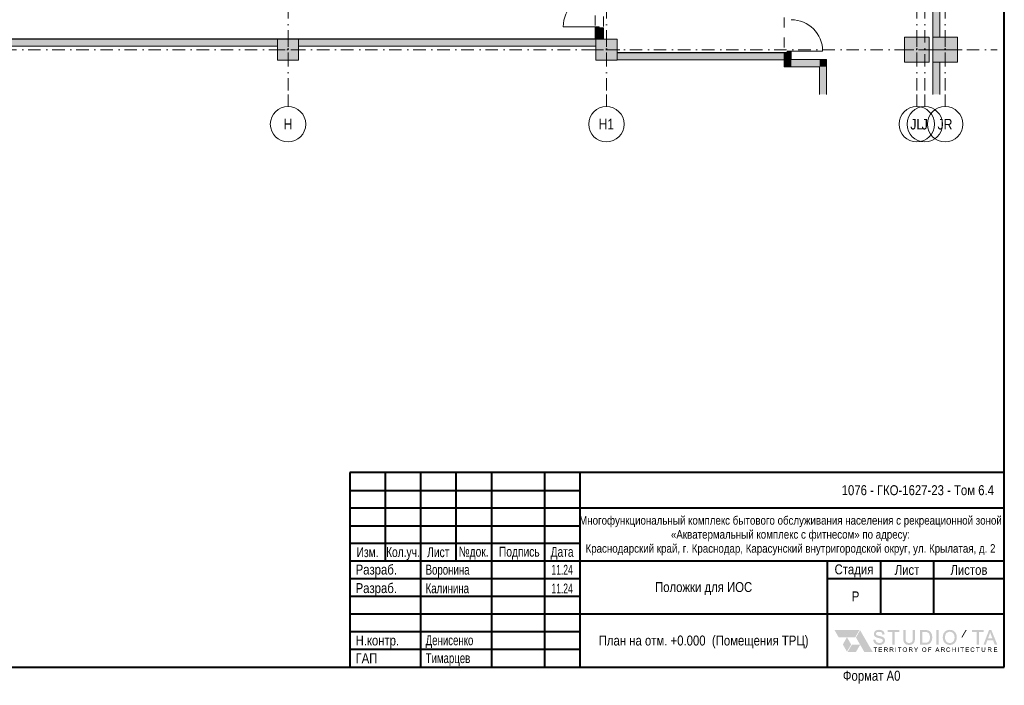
# Model space of a CAD drawing. Header units: millimetres. Extents: x 0 to 1184, y 0 to 836.
# Tile 54 of 66: x 906 to 1184, y 0 to 188. Entities that reach past the tile are written whole.
import ezdxf
from ezdxf.xclip import XClip

# ---------------------------------------------------------------- set-up
doc = ezdxf.new("R2010")
doc.units = ezdxf.units.MM
doc.header["$MEASUREMENT"] = 0
doc.header["$XCLIPFRAME"] = 0
doc.linetypes.add('Штриховая', pattern=[5.644444, 2.822222, -2.822222])
doc.linetypes.add('Штрихпунктирная', pattern=[6.702778, 3.527778, -1.763889, 0, -1.411111])
for name, color, linetype in [('1._1-й этаж (9)_2_Элемент Модели - Оси', 7, 'Continuous'), ('Конструктив - ГКЛ', 7, 'Continuous'), ('Конструктив - Колонны', 7, 'Continuous'), ('Конструктив - Стены Блок 200 нов', 7, 'Continuous'), ('Конструктив - Стены Внутр сущ.', 7, 'Continuous'), ('Элемент Модели - Зона', 7, 'Continuous'), ('Элемент Модели - Оси', 7, 'Continuous')]:
    doc.layers.add(name, color=color, linetype=linetype)
doc.styles.add('СГЕНЕРИР_СТИЛЬ_1', font='txt')

# ---------------------------------------------------------------- blocks, each defined once
blk = doc.blocks.new('Чертеж_1_2', base_point=(-278.48, 193.25))
at = {"layer": '1._1-й этаж (9)_2_Элемент Модели - Оси', "color": 7, "linetype": 'Штрихпунктирная', "lineweight": 15}
for p, q in [((981.52, 166.93), (981.52, 163.5)), ((1071.52, 166.93), (1071.52, 163.5)), ((1159.27, 166.93), (1159.27, 163.5)), ((1161.52, 166.93), (1161.52, 163.5)), ((1167.27, 166.93), (1167.27, 163.5))]:
    blk.add_line(p, q, dxfattribs=at)
at = {"layer": '1._1-й этаж (9)_2_Элемент Модели - Оси', "color": 7, "linetype": 'Continuous', "lineweight": 15}
for centre in [(981.52, 158.5), (1071.52, 158.5), (1159.27, 158.5), (1161.52, 158.5), (1167.27, 158.5)]:
    blk.add_circle(centre, 5, dxfattribs=at)
at = {"layer": '1._1-й этаж (9)_2_Элемент Модели - Оси', "color": 7, "linetype": 'Continuous', "lineweight": 15, "char_height": 3, "attachment_point": 4, "style": 'СГЕНЕРИР_СТИЛЬ_1'}
for s, insert in [('\\A1;{\\pql;\\pt0;\\fArial Narrow|b0|i0|c204|p34;H}', (980.26, 158.52)), ('\\A1;{\\pql;\\pt0;\\fArial Narrow|b0|i0|c204|p34;H1}', (1069.3, 158.53)), ('\\A1;{\\pql;\\pt0;\\fArial Narrow|b0|i0|c204|p34;JL}', (1157.44, 158.49)), ('\\A1;{\\pql;\\pt0;\\fArial Narrow|b0|i0|c204|p34;J}', (1160.65, 158.49)), ('\\A1;{\\pql;\\pt0;\\fArial Narrow|b0|i0|c204|p34;JR}', (1165.14, 158.49))]:
    blk.add_mtext(s, dxfattribs=dict(at, insert=insert))
blk = doc.blocks.new('Чертеж_4_4', base_point=(-278.48, 89.56))
at = {"layer": 'Конструктив - ГКЛ', "linetype": 'Continuous', "lineweight": 0, "true_color": 0x000000}
for points in [[(1068.27, 182.68), (895.16, 182.68), (895.16, 182.56), (1068.27, 182.56)], [(1068.32, 182.68), (1068.52, 182.67), (1068.52, 182.68)], [(1068.32, 182.56), (1068.52, 182.56), (1068.52, 182.67), (1068.32, 182.68)], [(1074.57, 178.66), (1121.77, 178.66), (1121.77, 178.78), (1074.57, 178.78)]]:
    blk.add_hatch(color=18, dxfattribs=at).paths.add_polyline_path(points)
at = {"layer": 'Конструктив - Колонны', "linetype": 'Continuous', "lineweight": 0, "true_color": 0x000000}
for points in [[(978.52, 176.56), (984.52, 176.56), (984.52, 182.56), (978.52, 182.56)], [(1068.52, 176.56), (1074.52, 176.56), (1074.52, 182.56), (1068.52, 182.56)], [(1155.77, 176.06), (1162.77, 176.06), (1162.77, 183.06), (1155.77, 183.06)], [(1163.77, 176.06), (1170.77, 176.06), (1170.77, 183.06), (1163.77, 183.06)]]:
    blk.add_hatch(color=18, dxfattribs=at).paths.add_polyline_path(points)
at = {"layer": 'Конструктив - Стены Блок 200 нов', "linetype": 'Continuous', "lineweight": 0, "true_color": 0x000000}
for points in [[(1068.32, 185.56), (1069.47, 185.56), (1069.47, 186.06), (1068.32, 186.06)], [(1068.32, 182.68), (1068.52, 182.68), (1068.52, 185.56), (1068.32, 185.56)], [(1068.52, 185.56), (1068.52, 182.67), (1070.52, 182.57), (1070.52, 185.56), (1069.47, 185.56)], [(1070.72, 185.76), (1069.47, 185.76), (1069.47, 185.56), (1070.52, 185.56), (1070.72, 185.56)], [(1070.52, 185.56), (1070.52, 182.57), (1070.72, 182.56), (1070.72, 185.56)], [(1070.52, 182.57), (1068.52, 182.67), (1068.52, 182.56), (1070.52, 182.56)], [(1070.52, 182.57), (1070.52, 182.56), (1070.72, 182.56)]]:
    blk.add_hatch(color=18, dxfattribs=at).paths.add_polyline_path(points)
at = {"layer": 'Конструктив - Стены Внутр сущ.', "linetype": 'Continuous', "lineweight": 0, "true_color": 0x000000}
for points in [[(1163.77, 266.06), (1163.77, 183.06), (1165.77, 183.06), (1165.77, 266.06)], [(894.52, 180.56), (978.52, 180.56), (978.52, 182.56), (894.52, 182.56)], [(984.52, 180.56), (1068.52, 180.56), (1068.52, 182.56), (984.52, 182.56)], [(1074.52, 176.66), (1123.78, 176.66), (1123.78, 178.66), (1074.52, 178.66)], [(1121.77, 176.75), (1123.77, 176.75), (1123.77, 178.76), (1121.77, 178.76)], [(1123.77, 178.76), (1123.77, 179.16), (1122.62, 179.16), (1122.62, 178.76)], [(1123.77, 176.75), (1121.77, 174.75), (1123.77, 174.75)], [(1123.77, 176.75), (1121.77, 176.75), (1121.77, 174.75)], [(1123.77, 174.75), (1131.77, 174.75), (1131.77, 176.75), (1123.77, 176.75)], [(1131.77, 174.75), (1133.77, 174.75), (1133.77, 176.75)], [(1131.77, 174.75), (1133.77, 176.75), (1131.77, 176.75)], [(1165.77, 176.06), (1163.77, 176.06), (1163.77, 166.93), (1165.77, 166.93)], [(1131.77, 174.75), (1131.77, 166.93), (1133.77, 166.93), (1133.77, 174.75)]]:
    blk.add_hatch(color=18, dxfattribs=at).paths.add_polyline_path(points)
at = {"layer": 'Конструктив - ГКЛ', "color": 251, "linetype": 'Continuous', "lineweight": 20, "true_color": 0x575757}
for p, q in [((1068.52, 182.67), (1068.52, 182.56)), ((1068.52, 182.67), (1068.52, 182.56)), ((1070.52, 182.57), (1070.52, 182.56))]:
    blk.add_line(p, q, dxfattribs=at)
at = {"layer": 'Конструктив - ГКЛ', "color": 251, "linetype": 'Continuous', "lineweight": 20, "true_color": 0x575757, "flags": 128}
for points in [[(894.52, 182.56), (978.52, 182.56)], [(1068.27, 182.68), (895.16, 182.68)], [(984.52, 182.56), (1068.52, 182.56)], [(1074.52, 178.66), (1121.77, 178.66)], [(1121.77, 178.78), (1074.57, 178.78)]]:
    blk.add_lwpolyline(points, dxfattribs=at)
at = {"layer": 'Конструктив - ГКЛ', "color": 251, "linetype": 'Continuous', "lineweight": 5, "true_color": 0x575757, "flags": 128}
blk.add_lwpolyline([(1121.77, 178.71), (1121.77, 178.78)], dxfattribs=at)
at = {"layer": 'Конструктив - Колонны', "color": 251, "linetype": 'Continuous', "lineweight": 5, "true_color": 0x575757}
for p, q in [((1159.27, 180.36), (1159.27, 183.86)), ((1167.27, 180.36), (1167.27, 183.86)), ((981.52, 180.36), (981.52, 183.36)), ((1071.52, 180.36), (1071.52, 183.36)), ((980.72, 179.56), (977.72, 179.56)), ((981.52, 178.76), (981.52, 175.76)), ((982.32, 179.56), (985.32, 179.56)), ((1070.72, 179.56), (1067.72, 179.56)), ((1071.52, 178.76), (1071.52, 175.76)), ((1072.32, 179.56), (1075.32, 179.56)), ((1158.47, 179.56), (1154.97, 179.56)), ((1159.27, 178.76), (1159.27, 175.26)), ((1160.07, 179.56), (1163.57, 179.56)), ((1166.47, 179.56), (1162.97, 179.56)), ((1167.27, 178.76), (1167.27, 175.26)), ((1168.07, 179.56), (1171.57, 179.56))]:
    blk.add_line(p, q, dxfattribs=at)
at = {"layer": 'Конструктив - Колонны', "color": 251, "linetype": 'Continuous', "lineweight": 15, "true_color": 0x575757, "flags": 128}
for points in [[(978.52, 176.56), (984.52, 176.56), (984.52, 182.56), (978.52, 182.56)], [(1068.52, 176.56), (1074.52, 176.56), (1074.52, 182.56), (1068.52, 182.56)], [(1155.77, 176.06), (1162.77, 176.06), (1162.77, 183.06), (1155.77, 183.06)], [(1163.77, 176.06), (1170.77, 176.06), (1170.77, 183.06), (1163.77, 183.06)]]:
    blk.add_lwpolyline(points, close=True, dxfattribs=at)
at = {"layer": 'Конструктив - Колонны', "color": 251, "linetype": 'Continuous', "lineweight": 5, "true_color": 0x575757}
for p in [(981.52, 179.56), (1071.52, 179.56), (1159.27, 179.56), (1167.27, 179.56)]:
    blk.add_point(p, dxfattribs=at)
at = {"layer": 'Конструктив - Стены Блок 200 нов', "color": 251, "linetype": 'Continuous', "lineweight": 5, "true_color": 0x575757}
for p, q in [((1068.32, 186.06), (1059.32, 186.06)), ((1068.32, 185.56), (1068.32, 186.06)), ((1068.32, 186.06), (1069.47, 186.06)), ((1069.47, 185.56), (1068.32, 185.56)), ((1069.47, 186.06), (1069.47, 185.56))]:
    blk.add_line(p, q, dxfattribs=at)
at = {"layer": 'Конструктив - Стены Блок 200 нов', "color": 251, "linetype": 'Continuous', "lineweight": 20, "true_color": 0x575757}
for p, q in [((1068.32, 185.56), (1068.52, 185.56)), ((1068.32, 185.56), (1068.52, 185.56)), ((1068.32, 185.56), (1068.52, 185.56)), ((1068.52, 185.56), (1068.52, 182.68)), ((1068.52, 185.56), (1069.47, 185.56)), ((1068.52, 185.56), (1069.47, 185.56)), ((1068.52, 185.56), (1069.47, 185.56)), ((1069.47, 185.76), (1070.72, 185.76)), ((1069.47, 185.56), (1069.47, 185.76)), ((1069.47, 185.76), (1070.72, 185.76)), ((1070.52, 185.56), (1069.47, 185.56)), ((1070.52, 182.57), (1070.52, 185.56)), ((1070.72, 185.56), (1070.72, 185.76)), ((1070.72, 185.56), (1070.72, 185.76)), ((1068.52, 182.68), (1068.32, 182.68)), ((1068.52, 182.68), (1068.32, 182.68)), ((1068.52, 182.67), (1068.52, 182.68)), ((1068.52, 182.67), (1068.52, 182.68))]:
    blk.add_line(p, q, dxfattribs=at)
at = {"layer": 'Конструктив - Стены Блок 200 нов', "color": 251, "linetype": 'Continuous', "lineweight": 20, "true_color": 0x575757, "flags": 128}
for points in [[(1068.32, 185.56), (1068.32, 182.68)], [(1070.72, 182.56), (1070.72, 185.56)]]:
    blk.add_lwpolyline(points, dxfattribs=at)
at = {"layer": 'Конструктив - Стены Блок 200 нов', "color": 251, "linetype": 'Continuous', "lineweight": 5, "true_color": 0x575757}
blk.add_arc((1068.32, 186.06), 9, 90, 180, dxfattribs=at)
at = {"layer": 'Конструктив - Стены Внутр сущ.', "color": 251, "linetype": 'Continuous', "lineweight": 20, "true_color": 0x575757}
for p, q in [((1122.62, 178.76), (1121.77, 178.76)), ((1122.62, 178.76), (1121.77, 178.76)), ((1123.77, 178.76), (1122.62, 178.76)), ((1123.77, 178.76), (1122.62, 178.76)), ((1123.77, 178.76), (1122.62, 178.76))]:
    blk.add_line(p, q, dxfattribs=at)
at = {"layer": 'Конструктив - Стены Внутр сущ.', "color": 251, "linetype": 'Continuous', "lineweight": 5, "true_color": 0x575757}
for p, q in [((1123.77, 179.16), (1122.62, 179.16)), ((1122.62, 179.16), (1122.62, 178.76)), ((1122.62, 178.76), (1123.77, 178.76)), ((1123.77, 178.76), (1123.77, 179.16)), ((1123.77, 179.16), (1132.65, 179.16))]:
    blk.add_line(p, q, dxfattribs=at)
at = {"layer": 'Конструктив - Стены Внутр сущ.', "color": 251, "linetype": 'Continuous', "lineweight": 20, "true_color": 0x575757, "flags": 128}
for points in [[(1163.77, 266.06), (1163.77, 183.06)], [(1165.77, 183.06), (1165.77, 266.06)], [(978.52, 182.56), (894.52, 182.56)], [(1068.52, 182.56), (984.52, 182.56)], [(894.52, 180.56), (978.52, 180.56)], [(984.52, 180.56), (1068.52, 180.56)], [(1123.78, 178.66), (1074.52, 178.66)], [(1121.77, 178.76), (1121.77, 174.75)], [(1123.77, 176.75), (1123.77, 178.76)], [(1123.78, 176.66), (1123.78, 178.66)], [(1074.52, 176.66), (1123.78, 176.66)], [(1133.77, 176.75), (1123.77, 176.75)], [(1133.77, 176.75), (1133.77, 174.75)], [(1163.77, 176.06), (1163.77, 166.93)], [(1165.77, 166.93), (1165.77, 176.06)], [(1121.77, 174.75), (1123.77, 174.75)], [(1123.77, 174.75), (1131.77, 174.75)], [(1131.77, 174.75), (1131.77, 166.93)], [(1133.77, 166.93), (1133.77, 174.75)]]:
    blk.add_lwpolyline(points, dxfattribs=at)
at = {"layer": 'Конструктив - Стены Внутр сущ.', "color": 251, "linetype": 'Continuous', "lineweight": 5, "true_color": 0x575757}
blk.add_arc((1123.77, 179.16), 8.88, 0, 90, dxfattribs=at)
at = {"layer": 'Элемент Модели - Зона', "color": 7, "linetype": 'Штриховая', "lineweight": 15, "flags": 128}
for points in [[(894.72, 270.36), (894.72, 182.56), (978.52, 182.56), (984.52, 182.56), (1068.32, 182.56), (1068.32, 270.36), (984.52, 270.36), (984.52, 266.56), (978.52, 266.56), (978.52, 270.36)], [(1070.72, 182.56), (1074.52, 182.56), (1074.52, 178.66), (1121.77, 178.66), (1121.77, 197.76), (1131.77, 197.76), (1131.77, 270.36), (1074.52, 270.36), (1074.52, 266.56), (1070.72, 266.56)]]:
    blk.add_lwpolyline(points, close=True, dxfattribs=at)
at = {"layer": 'Элемент Модели - Оси', "color": 7, "linetype": 'Штрихпунктирная', "lineweight": 15}
for p, q in [((981.52, 831.39), (981.52, 166.93)), ((1071.52, 831.39), (1071.52, 166.93)), ((1159.27, 831.39), (1159.27, 166.93)), ((1161.52, 831.39), (1161.52, 166.93)), ((1167.27, 831.39), (1167.27, 166.93)), ((71.32, 179.56), (1182.02, 179.56))]:
    blk.add_line(p, q, dxfattribs=at)

msp = doc.modelspace()

# ---------------------------------------------------------------- hatches: boundary and pattern name
at = {"linetype": 'Continuous', "lineweight": 0, "true_color": 0x231f20}
for points in [[(1137.17, 13.47), (1141.87, 13.47), (1143.05, 15.5), (1136, 15.5)], [(1142.07, 13.4), (1144.42, 9.33), (1146.77, 9.33), (1143.25, 15.44)], [(1150.11, 13.15, 0.077258), (1149.88, 13.39, 0.059623), (1149.57, 13.58, 0.036105), (1149.22, 13.7, 0.014418), (1148.66, 13.84, -0.014773), (1148.33, 13.92, -0.021601), (1148.1, 14, -0.033899), (1147.95, 14.06, -0.057668), (1147.88, 14.12, -0.212638), (1147.73, 14.44, -0.120627), (1147.78, 14.66, -0.104067), (1147.94, 14.84, -0.061899), (1148.06, 14.91, -0.046724), (1148.21, 14.96, -0.060657), (1148.62, 15, -0.066992), (1149.01, 14.96, -0.105519), (1149.3, 14.82, -0.109647), (1149.47, 14.59, -0.085537), (1149.56, 14.27), (1149.56, 14.23), (1150.16, 14.27), (1150.16, 14.32, 0.136295), (1149.96, 14.98, 0.077934), (1149.72, 15.23, 0.070636), (1149.41, 15.42, 0.055008), (1149.03, 15.53, 0.045334), (1148.6, 15.57, 0.046215), (1148.2, 15.53, 0.052308), (1147.84, 15.43, 0.070764), (1147.53, 15.25, 0.080072), (1147.31, 15, 0.146072), (1147.13, 14.41, 0.142474), (1147.28, 13.88, 0.072182), (1147.46, 13.66, 0.059066), (1147.73, 13.49, 0.043706), (1148.04, 13.36, 0.019273), (1148.52, 13.23, -0.007675), (1148.97, 13.12, -0.024625), (1149.23, 13.03, -0.052577), (1149.44, 12.93, -0.083338), (1149.58, 12.81, -0.165933), (1149.68, 12.51, -0.156774), (1149.57, 12.19, -0.081422), (1149.44, 12.05, -0.062324), (1149.24, 11.95, -0.051377), (1149, 11.88, -0.041715), (1148.72, 11.86, -0.103134), (1148.12, 11.98, -0.061102), (1147.89, 12.11, -0.079964), (1147.73, 12.28, -0.067656), (1147.63, 12.49, -0.051181), (1147.57, 12.76), (1147.56, 12.8), (1146.98, 12.75), (1146.98, 12.71, 0.139815), (1147.21, 11.96, 0.147611), (1147.81, 11.46, 0.058477), (1148.23, 11.34, 0.043377), (1148.74, 11.3, 0.050265), (1149.16, 11.34, 0.056917), (1149.54, 11.46, 0.067148), (1149.86, 11.66, 0.074745), (1150.09, 11.92, 0.14483), (1150.28, 12.55, 0.149605)], [(1151.04, 15.5), (1151.04, 14.94), (1152.38, 14.94), (1152.38, 11.37), (1153, 11.37), (1153, 14.94), (1154.34, 14.94), (1154.34, 15.5)], [(1158.1, 15.5), (1158.1, 13.12, -0.023917), (1158.09, 12.78, -0.034404), (1158.04, 12.5, -0.05171), (1157.97, 12.28, -0.07789), (1157.86, 12.12, -0.071095), (1157.73, 12.01, -0.057493), (1157.54, 11.93, -0.043565), (1157.32, 11.88, -0.032634), (1157.06, 11.87, -0.057129), (1156.75, 11.9, -0.072737), (1156.5, 12, -0.173464), (1156.18, 12.36, -0.062519), (1156.11, 12.67, -0.031028), (1156.09, 13.12), (1156.09, 15.5), (1155.46, 15.5), (1155.46, 13.12, 0.037942), (1155.5, 12.54, 0.060357), (1155.62, 12.09, 0.171578), (1156.16, 11.5, 0.072637), (1156.58, 11.35, 0.052263), (1157.11, 11.3, 0.058866), (1157.64, 11.36, 0.080687), (1158.07, 11.53, 0.076581), (1158.39, 11.8, 0.084109), (1158.59, 12.13, 0.05589), (1158.69, 12.57, 0.035369), (1158.73, 13.12), (1158.73, 15.5)], [(1164.78, 11.37), (1165.41, 11.37), (1165.41, 15.5), (1164.78, 15.5)], [(1173.06, 15.5), (1171.88, 13.47), (1172.17, 13.47), (1173.35, 15.5)], [(1174.86, 15.5), (1174.86, 14.94), (1176.2, 14.94), (1176.2, 11.37), (1176.82, 11.37), (1176.82, 14.94), (1178.16, 14.94), (1178.16, 15.5)], [(1139.52, 13.47), (1138.35, 11.43), (1139.52, 9.39), (1140.7, 11.43)], [(1143.26, 11.37), (1140.9, 11.37), (1139.73, 9.33), (1142.08, 9.33)], [(1147.44, 9.33), (1147.61, 9.33), (1147.61, 10.44), (1148.02, 10.44), (1148.02, 10.59), (1147.03, 10.59), (1147.03, 10.44), (1147.44, 10.44)], [(1148.53, 9.33), (1149.47, 9.33), (1149.47, 9.48), (1148.7, 9.48), (1148.7, 9.91), (1149.39, 9.91), (1149.39, 10.05), (1148.7, 10.05), (1148.7, 10.44), (1149.44, 10.44), (1149.44, 10.59), (1148.53, 10.59)], [(1153.26, 10.59), (1153.26, 9.33), (1153.43, 9.33), (1153.43, 10.59)], [(1154.34, 9.33), (1154.51, 9.33), (1154.51, 10.44), (1154.92, 10.44), (1154.92, 10.59), (1153.93, 10.59), (1153.93, 10.44), (1154.34, 10.44)], [(1158.96, 9.33), (1159.13, 9.33), (1159.13, 9.86), (1159.63, 10.59), (1159.44, 10.59), (1159.19, 10.22, 0.014233), (1159.06, 10, 0.016501), (1158.93, 10.21), (1158.68, 10.59), (1158.48, 10.59), (1158.96, 9.86)], [(1162.52, 9.33), (1162.69, 9.33), (1162.69, 9.9), (1163.28, 9.9), (1163.28, 10.05), (1162.69, 10.05), (1162.69, 10.44), (1163.37, 10.44), (1163.37, 10.59), (1162.52, 10.59)], [(1168.56, 9.77, -0.072247), (1168.51, 9.63, -0.0939), (1168.43, 9.53, -0.174904), (1168.19, 9.45, -0.135756), (1167.98, 9.51, -0.165976), (1167.83, 9.69, -0.093463), (1167.78, 9.97, -0.081661), (1167.82, 10.21, -0.157684), (1167.96, 10.4, -0.156085), (1168.2, 10.47, -0.162852), (1168.41, 10.4, -0.090032), (1168.48, 10.32, -0.064709), (1168.54, 10.2), (1168.7, 10.24, 0.162834), (1168.52, 10.51, 0.087311), (1168.38, 10.58, 0.073628), (1168.2, 10.61, 0.125967), (1167.9, 10.53, 0.150056), (1167.69, 10.31, 0.119323), (1167.61, 9.97, 0.100347), (1167.68, 9.63, 0.149664), (1167.87, 9.39, 0.082903), (1168.02, 9.33, 0.06128), (1168.2, 9.31, 0.169116), (1168.53, 9.42, 0.089756), (1168.65, 9.55, 0.073148), (1168.72, 9.73)], [(1169.27, 9.33), (1169.43, 9.33), (1169.43, 9.92), (1170.09, 9.92), (1170.09, 9.33), (1170.25, 9.33), (1170.25, 10.59), (1170.09, 10.59), (1170.09, 10.07), (1169.43, 10.07), (1169.43, 10.59), (1169.27, 10.59)], [(1170.89, 10.59), (1170.89, 9.33), (1171.06, 9.33), (1171.06, 10.59)], [(1172, 9.33), (1172.17, 9.33), (1172.17, 10.44), (1172.59, 10.44), (1172.59, 10.59), (1171.59, 10.59), (1171.59, 10.44), (1172, 10.44)], [(1173.09, 9.33), (1174.03, 9.33), (1174.03, 9.48), (1173.26, 9.48), (1173.26, 9.91), (1173.95, 9.91), (1173.95, 10.05), (1173.26, 10.05), (1173.26, 10.44), (1174, 10.44), (1174, 10.59), (1173.09, 10.59)], [(1175.4, 9.77, -0.072247), (1175.35, 9.63, -0.0939), (1175.27, 9.53, -0.174904), (1175.03, 9.45, -0.135756), (1174.82, 9.51, -0.165976), (1174.68, 9.69, -0.093463), (1174.63, 9.97, -0.081661), (1174.67, 10.21, -0.157684), (1174.8, 10.4, -0.156085), (1175.05, 10.47, -0.162852), (1175.26, 10.4, -0.090032), (1175.33, 10.32, -0.064709), (1175.38, 10.2), (1175.55, 10.24, 0.162834), (1175.37, 10.51, 0.087285), (1175.22, 10.58, 0.073653), (1175.05, 10.61, 0.125967), (1174.75, 10.53, 0.150056), (1174.53, 10.31, 0.119004), (1174.46, 9.97, 0.100347), (1174.52, 9.63, 0.149664), (1174.72, 9.39, 0.082903), (1174.86, 9.33, 0.06128), (1175.05, 9.31, 0.169116), (1175.38, 9.42, 0.089756), (1175.49, 9.55, 0.073148), (1175.57, 9.73)], [(1176.43, 9.33), (1176.59, 9.33), (1176.59, 10.44), (1177.01, 10.44), (1177.01, 10.59), (1176.01, 10.59), (1176.01, 10.44), (1176.43, 10.44)], [(1178.43, 10.59), (1178.43, 9.86, -0.059879), (1178.41, 9.66, -0.128931), (1178.35, 9.54, -0.128048), (1178.24, 9.48, -0.077069), (1178.09, 9.46, -0.129485), (1177.91, 9.5, -0.17163), (1177.8, 9.62, -0.062469), (1177.78, 9.72, -0.031322), (1177.77, 9.86), (1177.77, 10.59), (1177.6, 10.59), (1177.6, 9.86, 0.037896), (1177.62, 9.68, 0.061219), (1177.65, 9.55, 0.172102), (1177.81, 9.37, 0.072757), (1177.94, 9.33, 0.05189), (1178.1, 9.31, 0.058363), (1178.26, 9.33, 0.081909), (1178.39, 9.38, 0.1634), (1178.55, 9.56, 0.056571), (1178.58, 9.69, 0.035367), (1178.59, 9.86), (1178.59, 10.59)], [(1181.06, 9.33), (1182, 9.33), (1182, 9.48), (1181.23, 9.48), (1181.23, 9.91), (1181.92, 9.91), (1181.92, 10.05), (1181.23, 10.05), (1181.23, 10.44), (1181.97, 10.44), (1181.97, 10.59), (1181.06, 10.59)]]:
    msp.add_hatch(color=250, dxfattribs=at).paths.add_polyline_path(points)
h = msp.add_hatch(color=250, dxfattribs=at)
h.paths.add_polyline_path([(1161.62, 15.5), (1160.18, 15.5), (1160.18, 11.37), (1161.69, 11.37, 0.026399), (1162.04, 11.38, 0.033428), (1162.35, 11.44, 0.03985), (1162.62, 11.52, 0.048439), (1162.84, 11.65, 0.048872), (1163.04, 11.81, 0.040512), (1163.23, 12.02, 0.046806), (1163.38, 12.29, 0.036338), (1163.51, 12.63, 0.04035), (1163.59, 13.01, 0.032799), (1163.62, 13.45, 0.041094), (1163.58, 13.97, 0.049635), (1163.46, 14.43, 0.127875), (1162.96, 15.14, 0.119864), (1162.35, 15.44, 0.037083), (1162.04, 15.49, 0.020021)])
h.paths.add_polyline_path([(1160.81, 11.93), (1160.81, 14.94), (1161.61, 14.94, -0.029385), (1162.02, 14.92, -0.06328), (1162.29, 14.86, -0.091843), (1162.55, 14.69, -0.072142), (1162.77, 14.42, -0.084517), (1162.92, 14.01, -0.052177), (1162.97, 13.46, -0.033844), (1162.95, 13.05, -0.045586), (1162.87, 12.7, -0.05101), (1162.75, 12.42, -0.065414), (1162.59, 12.2, -0.065749), (1162.44, 12.09, -0.051338), (1162.24, 12, -0.050281), (1161.98, 11.95, -0.029327), (1161.63, 11.93)], flags=0)
h = msp.add_hatch(color=250, dxfattribs=at)
h.paths.add_polyline_path([(1166.65, 13.86, 0.037848), (1166.61, 13.38, 0.113785), (1166.85, 12.35, 0.143367), (1167.55, 11.58, 0.07135), (1168.04, 11.37, 0.066116), (1168.59, 11.3, 0.125927), (1169.6, 11.55, 0.150578), (1170.32, 12.31, 0.063001), (1170.51, 12.83, 0.055686), (1170.57, 13.43, 0.053756), (1170.51, 14.01, 0.060939), (1170.33, 14.53, 0.145245), (1169.63, 15.29, 0.069022), (1169.14, 15.5, 0.064809), (1168.6, 15.57, 0.045592), (1168.18, 15.53, 0.051258), (1167.8, 15.42, 0.106346), (1167.17, 14.99, 0.107386), (1166.75, 14.29, 0.045202)])
h.paths.add_polyline_path([(1167.26, 13.37, -0.032453), (1167.28, 13.78, -0.043219), (1167.35, 14.13, -0.056895), (1167.48, 14.42, -0.070271), (1167.65, 14.64, -0.192571), (1168.6, 15.02, -0.140702), (1169.3, 14.82, -0.146358), (1169.77, 14.27, -0.058887), (1169.89, 13.88, -0.047702), (1169.93, 13.43, -0.035003), (1169.91, 13.07, -0.042947), (1169.83, 12.75, -0.108508), (1169.55, 12.25, -0.106076), (1169.12, 11.95, -0.100951), (1168.59, 11.84, -0.207576), (1167.64, 12.25, -0.10666), (1167.35, 12.73, -0.044639), (1167.28, 13.03, -0.037342)], flags=0)
h = msp.add_hatch(color=250, dxfattribs=at)
h.paths.add_polyline_path([(1179.68, 15.5), (1178.1, 11.37), (1178.76, 11.37), (1179.2, 12.59), (1180.84, 12.59), (1181.31, 11.37), (1182.02, 11.37), (1180.33, 15.5)])
h.paths.add_polyline_path([(1179.39, 13.12), (1179.81, 14.24, 0.027967), (1180, 14.87, 0.011265), (1180.24, 14.18), (1180.64, 13.12)], flags=0)
h = msp.add_hatch(color=250, dxfattribs=at)
h.paths.add_polyline_path([(1150.59, 10.59), (1150.03, 10.59), (1150.03, 9.33), (1150.2, 9.33), (1150.2, 9.89), (1150.39, 9.89, -0.05098), (1150.49, 9.88, -0.082644), (1150.56, 9.85, -0.083235), (1150.65, 9.77, -0.023026), (1150.77, 9.59), (1150.93, 9.33), (1151.14, 9.33), (1150.92, 9.67, 0.062925), (1150.78, 9.84, 0.072245), (1150.68, 9.9, 0.068822), (1150.84, 9.94, 0.100943), (1150.95, 10.02, 0.191789), (1151.04, 10.24, 0.137555), (1150.99, 10.43, 0.164963), (1150.85, 10.55, 0.059827), (1150.74, 10.58, 0.033075)])
h.paths.add_polyline_path([(1150.56, 10.03), (1150.2, 10.03), (1150.2, 10.45), (1150.6, 10.45, -0.068666), (1150.72, 10.43, -0.113021), (1150.8, 10.39, -0.214287), (1150.87, 10.24, -0.144334), (1150.83, 10.13, -0.163891), (1150.74, 10.06, -0.087927)], flags=0)
h = msp.add_hatch(color=250, dxfattribs=at)
h.paths.add_polyline_path([(1152.19, 10.59), (1151.64, 10.59), (1151.64, 9.33), (1151.8, 9.33), (1151.8, 9.89), (1151.99, 9.89, -0.05098), (1152.09, 9.88, -0.082644), (1152.16, 9.85, -0.083235), (1152.25, 9.77, -0.023026), (1152.37, 9.59), (1152.53, 9.33), (1152.74, 9.33), (1152.52, 9.67, 0.062925), (1152.39, 9.84, 0.072245), (1152.29, 9.9, 0.068822), (1152.44, 9.94, 0.100943), (1152.55, 10.02, 0.191789), (1152.64, 10.24, 0.137555), (1152.59, 10.43, 0.164963), (1152.45, 10.55, 0.059827), (1152.34, 10.58, 0.033075)])
h.paths.add_polyline_path([(1152.16, 10.03), (1151.8, 10.03), (1151.8, 10.45), (1152.2, 10.45, -0.068666), (1152.32, 10.43, -0.113021), (1152.4, 10.39, -0.214287), (1152.47, 10.24, -0.144334), (1152.43, 10.13, -0.163891), (1152.34, 10.06, -0.087927)], flags=0)
h = msp.add_hatch(color=250, dxfattribs=at)
h.paths.add_polyline_path([(1155.33, 10.22, 0.082811), (1155.29, 9.94, 0.113394), (1155.36, 9.63, 0.142889), (1155.57, 9.4, 0.138415), (1155.89, 9.31, 0.125928), (1156.2, 9.39, 0.149998), (1156.41, 9.62, 0.118615), (1156.49, 9.96, 0.115002), (1156.42, 10.29, 0.144861), (1156.21, 10.53, 0.135122), (1155.89, 10.61, 0.205764), (1155.46, 10.43, 0.107732)])
h.paths.add_polyline_path([(1155.46, 9.94, -0.076335), (1155.49, 10.18, -0.12669), (1155.59, 10.35, -0.192843), (1155.89, 10.47, -0.141633), (1156.12, 10.4, -0.146299), (1156.27, 10.23, -0.106558), (1156.32, 9.96, -0.078377), (1156.29, 9.74, -0.108208), (1156.2, 9.58, -0.210147), (1155.89, 9.45, -0.207787), (1155.58, 9.58, -0.106023), (1155.49, 9.74, -0.0824)], flags=0)
h = msp.add_hatch(color=250, dxfattribs=at)
h.paths.add_polyline_path([(1157.6, 10.59), (1157.04, 10.59), (1157.04, 9.33), (1157.21, 9.33), (1157.21, 9.89), (1157.4, 9.89, -0.050573), (1157.49, 9.88, -0.081931), (1157.57, 9.85, -0.083235), (1157.65, 9.77, -0.023026), (1157.77, 9.59), (1157.94, 9.33), (1158.15, 9.33), (1157.93, 9.67, 0.062936), (1157.79, 9.84, 0.071392), (1157.69, 9.9, 0.068822), (1157.85, 9.94, 0.100943), (1157.96, 10.02, 0.191789), (1158.05, 10.24, 0.137555), (1157.99, 10.43, 0.164733), (1157.85, 10.55, 0.059587), (1157.75, 10.58, 0.03309)])
h.paths.add_polyline_path([(1157.57, 10.03), (1157.21, 10.03), (1157.21, 10.45), (1157.61, 10.45, -0.068666), (1157.73, 10.43, -0.113473), (1157.81, 10.39, -0.214753), (1157.87, 10.24, -0.144334), (1157.84, 10.13, -0.16359), (1157.74, 10.06, -0.087927)], flags=0)
h = msp.add_hatch(color=250, dxfattribs=at)
h.paths.add_polyline_path([(1160.81, 10.22, 0.082811), (1160.76, 9.94, 0.113394), (1160.84, 9.63, 0.142889), (1161.05, 9.4, 0.138415), (1161.36, 9.31, 0.125928), (1161.67, 9.39, 0.149998), (1161.89, 9.62, 0.118615), (1161.96, 9.96, 0.115002), (1161.89, 10.29, 0.144861), (1161.68, 10.53, 0.135122), (1161.37, 10.61, 0.205764), (1160.93, 10.43, 0.107732)])
h.paths.add_polyline_path([(1160.94, 9.94, -0.076335), (1160.97, 10.18, -0.12669), (1161.06, 10.35, -0.192843), (1161.37, 10.47, -0.141633), (1161.59, 10.4, -0.146299), (1161.74, 10.23, -0.106558), (1161.79, 9.96, -0.078377), (1161.76, 9.74, -0.108208), (1161.67, 9.58, -0.210147), (1161.36, 9.45, -0.207787), (1161.06, 9.58, -0.106023), (1160.97, 9.74, -0.0824)], flags=0)
h = msp.add_hatch(color=250, dxfattribs=at)
h.paths.add_polyline_path([(1164.99, 10.59), (1164.51, 9.33), (1164.68, 9.33), (1164.82, 9.71), (1165.35, 9.71), (1165.49, 9.33), (1165.68, 9.33), (1165.17, 10.59)])
h.paths.add_polyline_path([(1165.29, 9.85), (1164.87, 9.85), (1165.01, 10.22, 0.039017), (1165.07, 10.46, 0.020191), (1165.16, 10.19)], flags=0)
h = msp.add_hatch(color=250, dxfattribs=at)
h.paths.add_polyline_path([(1166.71, 10.59), (1166.15, 10.59), (1166.15, 9.33), (1166.32, 9.33), (1166.32, 9.89), (1166.51, 9.89, -0.050573), (1166.6, 9.88, -0.081931), (1166.68, 9.85, -0.083235), (1166.76, 9.77, -0.023026), (1166.88, 9.59), (1167.05, 9.33), (1167.26, 9.33), (1167.04, 9.67, 0.062936), (1166.9, 9.84, 0.071392), (1166.8, 9.9, 0.068822), (1166.96, 9.94, 0.100943), (1167.07, 10.02, 0.191789), (1167.15, 10.24, 0.137555), (1167.1, 10.43, 0.164733), (1166.96, 10.55, 0.059587), (1166.86, 10.58, 0.03309)])
h.paths.add_polyline_path([(1166.67, 10.03), (1166.32, 10.03), (1166.32, 10.45), (1166.71, 10.45, -0.068666), (1166.84, 10.43, -0.113473), (1166.92, 10.39, -0.214753), (1166.98, 10.24, -0.144334), (1166.95, 10.13, -0.16359), (1166.85, 10.06, -0.087927)], flags=0)
h = msp.add_hatch(color=250, dxfattribs=at)
h.paths.add_polyline_path([(1179.91, 10.59), (1179.36, 10.59), (1179.36, 9.33), (1179.52, 9.33), (1179.52, 9.89), (1179.72, 9.89, -0.050573), (1179.81, 9.88, -0.081931), (1179.88, 9.85, -0.083839), (1179.97, 9.77, -0.023626), (1180.09, 9.59), (1180.25, 9.33), (1180.46, 9.33), (1180.24, 9.67, 0.062936), (1180.11, 9.84, 0.071392), (1180.01, 9.9, 0.068822), (1180.16, 9.94, 0.100943), (1180.27, 10.02, 0.191789), (1180.36, 10.24, 0.137555), (1180.31, 10.43, 0.164733), (1180.17, 10.55, 0.059587), (1180.06, 10.58, 0.03309)])
h.paths.add_polyline_path([(1179.88, 10.03), (1179.52, 10.03), (1179.52, 10.45), (1179.92, 10.45, -0.068666), (1180.04, 10.43, -0.113473), (1180.12, 10.39, -0.214753), (1180.19, 10.24, -0.144334), (1180.16, 10.13, -0.16359), (1180.06, 10.06, -0.087927)], flags=0)

# ---------------------------------------------------------------- linework, layer by layer
at = {"color": 7, "linetype": 'Continuous', "lineweight": 40}
for p, q in [((1184, 5), (1184, 836)), ((1184, 60), (999, 60)), ((999, 60), (999, 5)), ((1009, 60), (1009, 35)), ((1019, 60), (1019, 5)), ((1029, 60), (1029, 35)), ((1039, 60), (1039, 5)), ((1054, 60), (1054, 5)), ((1064, 60), (1064, 5)), ((999, 55), (1064, 55)), ((1184, 50), (999, 50)), ((999, 45), (1064, 45)), ((1064, 40), (999, 40)), ((1184, 35), (999, 35)), ((1134, 5), (1134, 35)), ((1149, 35), (1149, 20)), ((1164, 35), (1164, 20)), ((1064, 30), (999, 30)), ((1184, 30), (1134, 30)), ((1064, 25), (999, 25)), ((1064, 20), (999, 20)), ((1184, 20), (1064, 20)), ((1064, 15), (999, 15)), ((1064, 10), (999, 10)), ((20, 5), (1184, 5))]:
    msp.add_line(p, q, dxfattribs=at)

# ---------------------------------------------------------------- block references
at = {"color": 161, "linetype": 'Continuous', "lineweight": 40, "true_color": 0x83aefe}
ref = msp.add_blockref('Чертеж_4_4', (-278.48, 89.56), dxfattribs=at)
XClip(ref).set_block_clipping_path([(71.3162990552, 166.9277917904), (1182.0208577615, 831.3911731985)])
ref = msp.add_blockref('Чертеж_1_2', (-278.48, 193.25), dxfattribs=at)
XClip(ref).set_block_clipping_path([(71.3169114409, 151.7660533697), (1182.0208577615, 166.9277917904)])

# ---------------------------------------------------------------- texts
at = {"color": 7, "linetype": 'Continuous', "lineweight": 15, "char_height": 2.8, "style": 'СГЕНЕРИР_СТИЛЬ_1'}
for s, insert, attachment_point in [('\\A1;{\\pqr;\\fArial Narrow|b0|i0|c204|p34;1076\\fArial Narrow|b0|i0|c204|p34; - \\fArial Narrow|b0|i0|c204|p34;ГКО-1627-23\\fArial Narrow|b0|i0|c204|p34; - \\fArial Narrow|b0|i0|c204|p34;Том 6.4}', (1181.08, 55.02), 6), ('\\A1;{\\pqc;\\fArial Narrow|b0|i0|c204|p34;Положки для ИОС}', (1099, 27.25), 5)]:
    msp.add_mtext(s, dxfattribs=dict(at, insert=insert, attachment_point=attachment_point))
at = {"color": 7, "linetype": 'Continuous', "lineweight": 15, "insert": (1123.56, 42.18), "char_height": 2.4, "width": 120, "attachment_point": 5, "line_spacing_factor": 0.991289, "style": 'СГЕНЕРИР_СТИЛЬ_1'}
msp.add_mtext('\\A1;{\\pqc;\\fArial Narrow|b0|i0|c204|p34;Многофункциональный комплекс бытового обслуживания населения с рекреационной зоной «Акватермальный комплекс с фитнесом» по адресу\\fArial Narrow|b0|i0|c204|p34;:\\P\\pqc;\\fArial Narrow|b0|i0|c204|p34;Краснодарский край, г. Краснодар, Карасунский внутригородской округ, ул. Крылатая, д. 2}', dxfattribs=at)
at = {"color": 7, "linetype": 'Continuous', "lineweight": 40, "char_height": 2.8, "style": 'СГЕНЕРИР_СТИЛЬ_1'}
for s, insert, attachment_point in [('\\A1;{\\W0.900000x;\\pqc;\\fArial Narrow|b0|i0|c204|p34;Изм.}', (1004, 37.51), 5), ('\\A1;{\\W0.900000x;\\pqc;\\fArial Narrow|b0|i0|c204|p34;Кол.уч.}', (1014, 37.13), 5), ('\\A1;{\\W0.900000x;\\pqc;\\fArial Narrow|b0|i0|c204|p34;Лист}', (1024, 37.51), 5), ('\\A1;{\\W0.900000x;\\pqc;\\fArial Narrow|b0|i0|c204|p34;№док.}', (1034, 37.25), 5), ('\\A1;{\\W0.900000x;\\pqc;\\fArial Narrow|b0|i0|c204|p34; Подп\\fArial Narrow|b0|i0|c204|p34;ись}', (1046.5, 37.25), 5), ('\\A1;{\\W0.900000x;\\pqc;\\fArial Narrow|b0|i0|c204|p34;Дата}', (1059, 37.21), 5), ('\\A1;{\\pql;\\fArial Narrow|b0|i0|c204|p34;Разраб.}', (1000.63, 32.18), 4), ('\\A1;{\\W0.850000x;\\pql;\\fArial Narrow|b0|i0|c204|p34;Воронина}', (1020.42, 32.14), 4), ('\\A1;{\\W0.750000x;\\pqc;\\fArial Narrow|b0|i0|c204|p34;11\\fArial Narrow|b0|i0|c204|p34;.\\fArial Narrow|b0|i0|c204|p34;24}', (1059, 32.54), 5), ('\\A1;{\\pqc;\\fArial Narrow|b0|i0|c204|p34;Стадия}', (1141.5, 32.25), 5), ('\\A1;{\\pqc;\\fArial Narrow|b0|i0|c204|p34;Лист}', (1156.5, 32.49), 5), ('\\A1;{\\pqc;\\fArial Narrow|b0|i0|c204|p34;Листов}', (1174, 32.49), 5), ('\\A1;{\\pql;\\fArial Narrow|b0|i0|c204|p34;Разраб.}', (1000.63, 26.94), 4), ('\\A1;{\\W0.850000x;\\pql;\\fArial Narrow|b0|i0|c204|p34;Калинина}', (1020.42, 27.28), 4), ('\\A1;{\\W0.750000x;\\pqc;\\fArial Narrow|b0|i0|c204|p34;11\\fArial Narrow|b0|i0|c204|p34;.\\fArial Narrow|b0|i0|c204|p34;24}', (1059, 27.24), 5), ('\\A1;{\\pqc;\\fArial Narrow|b0|i0|c204|p34; Р}', (1141.5, 25.02), 5), ('\\A1;{\\pql;\\fArial Narrow|b0|i0|c204|p34; }', (1020.42, 22.52), 4), ('\\A1;{\\pqc;\\fArial Narrow|b0|i0|c204|p34; }', (1156.5, 25), 5), ('\\A1;{\\W0.850000x;\\pql;\\fArial Narrow|b0|i0|c204|p34; }', (1020.42, 17.52), 4), ('\\A1;{\\pql;\\fArial Narrow|b0|i0|c204|p34;Н.контр\\fArial Narrow|b0|i0|c204|p34;.}', (1000.63, 12.14), 4), ('\\A1;{\\pql;\\fArial Narrow|b0|i0|c204|p34; }', (1020.42, 12.52), 4), ('\\A1;{\\W0.850000x;\\pql;\\fArial Narrow|b0|i0|c204|p34;Денисенко}', (1020.42, 12.21), 4), ('\\A1;{\\pqc;\\fArial Narrow|b0|i0|c204|p34;План на отм. +0.000  (Помещения ТРЦ)}', (1099, 12.12), 5), ('\\A1;{\\pql;\\fArial Narrow|b0|i0|c204|p34;ГАП}', (1000.63, 7.54), 4), ('\\A1;{\\W0.850000x;\\pql;\\fArial Narrow|b0|i0|c204|p34;Тимарцев}', (1020.42, 7.14), 4), ('\\A1;{\\pqc;\\fArial Narrow|b0|i0|c204|p34;Формат А\\fArial Narrow|b0|i0|c204|p34;0}', (1146.5, 2.16), 5)]:
    msp.add_mtext(s, dxfattribs=dict(at, insert=insert, attachment_point=attachment_point))

doc.saveas('drawing.dxf')
